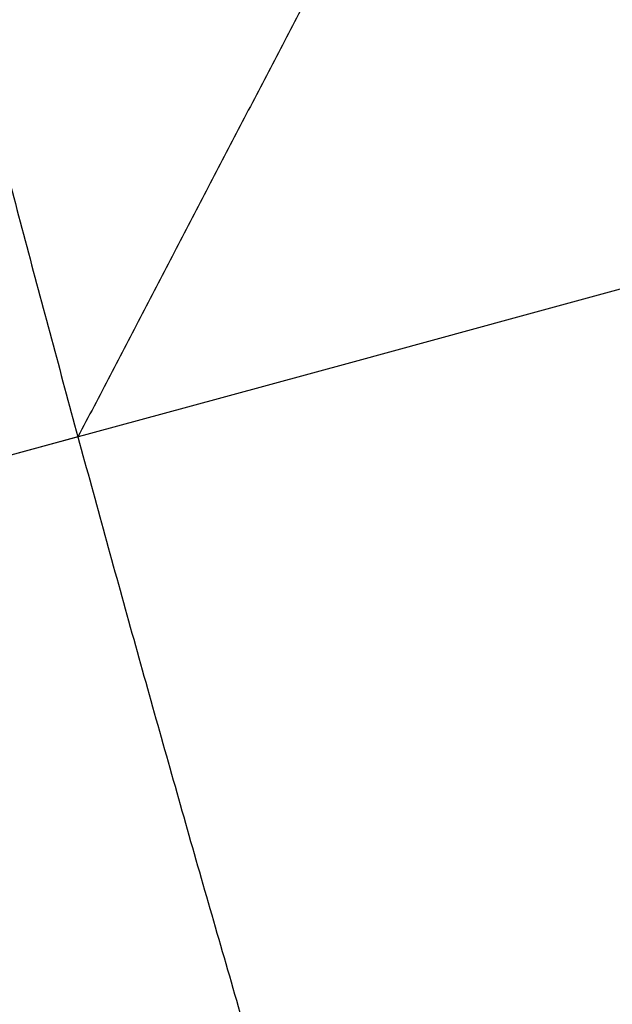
# Model space of a CAD drawing. Header units: millimetres. Extents: x -243.9 to -229.5, y -3.7 to 10.8.
# Tile 141 of 256: x -239.6049 to -239.5525, y 2.6593 to 2.7462. Entities that reach past the tile are written whole.
import ezdxf

# ---------------------------------------------------------------- set-up
doc = ezdxf.new("R2010")
doc.units = ezdxf.units.MM
doc.header["$MEASUREMENT"] = 0
doc.layers.add('Default', color=7, linetype='Continuous', true_color=0x000000)

msp = doc.modelspace()

# ---------------------------------------------------------------- linework, layer by layer
at = {"layer": 'Default'}
msp.add_open_spline([(-233.690532, 3.75, 128.804588), (-233.690313, 4.136108, 128.804588), (-233.844103, 4.90838, 128.804588), (-234.508915, 5.903472, 128.804588), (-235.339376, 6.449053, 128.804588), (-236.084572, 6.664703, 128.804588), (-236.841333, 6.736961, 128.804588), (-237.798893, 6.546505, 128.804588), (-238.623711, 5.995299, 128.804588), (-239.123265, 5.380749, 128.804588), (-239.395458, 4.857328, 128.804588), (-239.555341, 4.305999, 128.804588), (-239.627427, 3.549175, 128.804588), (-239.437084, 2.591657, 128.804588), (-238.885806, 1.766812, 128.804588), (-238.271295, 1.267272, 128.804588), (-237.747853, 0.995071, 128.804588), (-237.196534, 0.835193, 128.804588), (-236.439705, 0.763104, 128.804588), (-235.48219, 0.953449, 128.804588), (-234.657343, 1.504726, 128.804588), (-234.157804, 2.119237, 128.804588), (-233.885609, 2.642669, 128.804588), (-233.725632, 3.194043, 128.804588), (-233.690488, 3.564637, 128.804588), (-233.690532, 3.75, 128.804588)], degree=3, knots=[0, 0, 0, 0, 1.158433, 2.316866, 3.521729, 4.07773, 4.633732, 5.792165, 6.950598, 7.55303, 8.155461, 8.711463, 9.267464, 10.425897, 11.58433, 12.186762, 12.789193, 13.345195, 13.901196, 15.059629, 16.218062, 16.820494, 17.422925, 17.978927, 18.534928, 18.534928, 18.534928, 18.534928], dxfattribs=at)
for points, degree in [([(-239.58466, 2.932811, 127.848938), (-240.864437, 2.68183, 123.515604), (-242.144213, 2.430849, 119.182271), (-243.423989, 2.179868, 114.848938)], 3), ([(-239.474708, 2.743451, 127.848938), (-239.554458, 2.796216, 127.848938), (-239.634209, 2.848981, 127.848938)], 2), ([(-239.554458, 2.796216, 127.848938), (-240.820818, 2.484525, 123.515604), (-242.087178, 2.172834, 119.182271), (-243.353538, 1.861143, 114.848938)], 3), ([(-239.474708, 2.743451, 127.848938), (-240.705623, 2.408309, 123.515604), (-241.936538, 2.073167, 119.182271), (-243.167453, 1.738025, 114.848938)], 3), ([(-239.558694, 2.571627, 127.848938), (-239.516701, 2.657539, 127.848938), (-239.474708, 2.743451, 127.848938)], 2), ([(-239.599775, 2.709399, 127.848938), (-240.886276, 2.359122, 123.515604), (-242.172777, 2.008846, 119.182271), (-243.459278, 1.658569, 114.848938)], 3)]:
    msp.add_open_spline(points, degree=degree, dxfattribs=at)
for points, weights in [([(-239.634209, 2.848981, 127.848938), (-239.603103, 2.708493, 127.848938), (-239.558694, 2.571627, 127.848938)], [1, 0.998851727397, 1]), ([(-239.554458, 2.796216, 127.848938), (-239.57711, 2.75282, 127.848938), (-239.599775, 2.709399, 127.848938)], [1, 0.999712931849, 0.999425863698])]:
    msp.add_rational_spline(points, weights, degree=2, dxfattribs=at)

doc.saveas('drawing.dxf')
